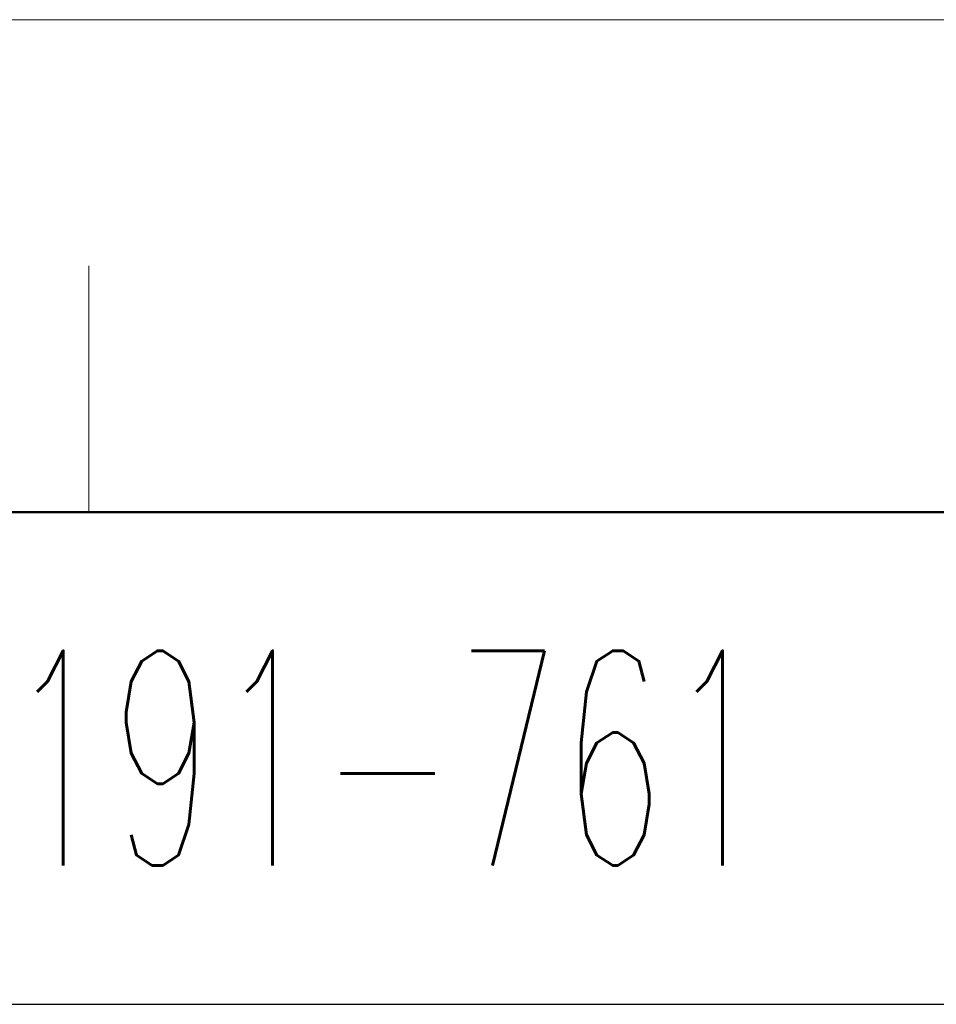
# Model space of a CAD drawing. Header units: millimetres. Extents: x 0 to 1071, y 0 to 742.
# Tile 82 of 133: x 146 to 193, y 692 to 742. Entities that reach past the tile are written whole.
import ezdxf

# ---------------------------------------------------------------- set-up
doc = ezdxf.new("R2010")
doc.units = ezdxf.units.MM
doc.header["$LTSCALE"] = 0.454724
doc.layers.add('NoLayerName_001', color=7, linetype='Continuous')
doc.styles.get("Standard").update_dxf_attribs({"font": 'txt', "bigfont": 'extfont2'})

# ---------------------------------------------------------------- blocks, each defined once
blk = doc.blocks.new('JZB_0006')
at = {"layer": 'NoLayerName_001', "color": 3, "lineweight": 13, "insert": (11.99, 2.18), "char_height": 4.36, "attachment_point": 5}
blk.add_mtext('\\A1;\\W0.5690;900-191-761', dxfattribs=at)

msp = doc.modelspace()

# ---------------------------------------------------------------- linework, layer by layer
at = {"layer": 'NoLayerName_001', "color": 7, "linetype": 'Continuous', "lineweight": 13}
msp.add_line((0, 742.5), (1050, 742.5), dxfattribs=at)
at = {"layer": 'NoLayerName_001', "color": 2, "linetype": 'Continuous', "lineweight": 13}
msp.add_line((150, 730), (150, 717.5), dxfattribs=at)
at = {"layer": 'NoLayerName_001', "color": 7, "linetype": 'Continuous', "lineweight": 50}
msp.add_line((62.5, 717.5), (1025, 717.5), dxfattribs=at)
at = {"layer": 'NoLayerName_001', "color": 7, "linetype": 'Continuous', "lineweight": 25}
msp.add_line((62.5, 692.5), (212.5, 692.5), dxfattribs=at)

# ---------------------------------------------------------------- block references
at = {"layer": 'NoLayerName_001', "xscale": 2.5, "yscale": 2.5, "zscale": 2.5}
msp.add_blockref('JZB_0006', (123.774996, 699.550018), dxfattribs=at)

doc.saveas('drawing.dxf')
